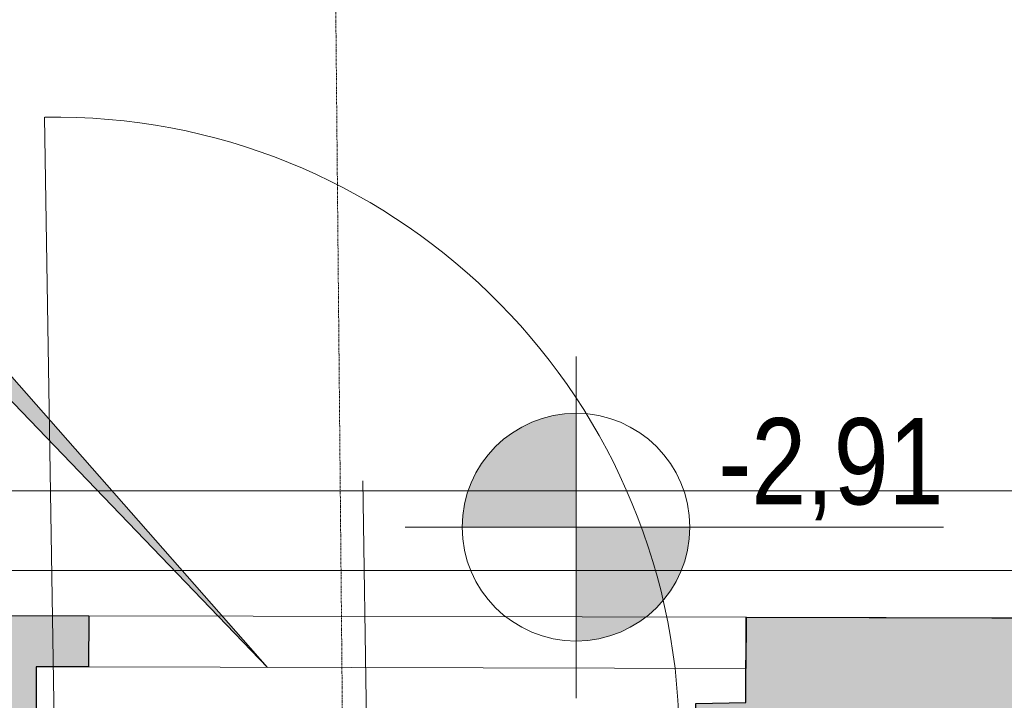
# Model space of a CAD drawing. Extents: x -6068 to 35118, y -17738 to 67348.
# Tile 133 of 243: x 979 to 1152, y -167 to -47. Entities that reach past the tile are written whole.
import ezdxf
from ezdxf.enums import TextEntityAlignment as Align

# ---------------------------------------------------------------- set-up
doc = ezdxf.new("R2010")
doc.units = 0
doc.header["$LTSCALE"] = 15
for name, pattern in [('AXES', [50.8, 31.75, -6.35, 6.35, -6.35]), ('Continua', [0]), ('Cui_CONTINU', [0])]:
    doc.linetypes.add(name, pattern=pattern)
for name, color, linetype, lineweight, true_color in [('Baie Architectural - Seuil - NIVEAUX - Style par défaut', 7, 'Continua', 0, 0x000000), ('EDL-Mesures et Cotes', 7, 'Continua', 0, 0xc0c0c0), ('Enveloppe - NIVEAUX - Style par défaut', 7, 'Continua', 0, 0x000000), ('Notes - NIVEAUX - Style par défaut', 7, 'Continua', 0, 0x000000), ('Panneau - NIVEAUX - Style par défaut', 7, 'Continua', 0, 0x000000), ('Porte - Mesures - NIVEAUX - Style par défaut', 7, 'Continua', 0, 0x000000), ('Porte - Ouvertures - NIVEAUX - Style par défaut', 7, 'Continua', 0, 0x000000)]:
    doc.layers.add(name, color=color, linetype=linetype, lineweight=lineweight, true_color=true_color)
for name, color, linetype in [('EDL_RDJ murs & cloisons', 5, 'CONTINUOUS'), ('PIS-CONTOURS', 44, 'CONTINUOUS'), ('PIS-coupe', 254, 'CONTINUOUS'), ('PIS-fond de plan', 7, 'Cui_CONTINU')]:
    doc.layers.add(name, color=color, linetype=linetype)
doc.styles.add('Arial Narrow', font='ARIALN.TTF')
doc.styles.add('STYLE_GENERE_1', font='arial.ttf')

# ---------------------------------------------------------------- blocks, each defined once
blk = doc.blocks.new('EDL_RDJ plan_2025 10 17')
at = {"layer": 'EDL-Mesures et Cotes', "true_color": 0x000000}
for points in [[(1090.75, -116.32), (1090.12, -116.33), (1089.49, -116.35), (1088.87, -116.4), (1088.24, -116.47), (1087.62, -116.56), (1087, -116.67), (1086.39, -116.8), (1085.78, -116.94), (1085.17, -117.11), (1084.57, -117.29), (1083.98, -117.5), (1083.39, -117.72), (1082.81, -117.96), (1082.23, -118.22), (1081.67, -118.5), (1081.11, -118.79), (1080.57, -119.1), (1080.03, -119.43), (1079.51, -119.77), (1078.99, -120.13), (1078.49, -120.51), (1078, -120.9), (1077.52, -121.31), (1077.06, -121.74), (1076.61, -122.17), (1076.17, -122.62), (1075.75, -123.09), (1075.34, -123.57), (1074.95, -124.06), (1074.57, -124.56), (1074.21, -125.07), (1073.86, -125.6), (1073.54, -126.13), (1073.22, -126.68), (1072.93, -127.24), (1072.65, -127.8), (1072.39, -128.37), (1072.15, -128.95), (1071.93, -129.54), (1071.73, -130.13), (1071.54, -130.74), (1071.38, -131.34), (1071.23, -131.95), (1071.1, -132.57), (1071, -133.19), (1070.91, -133.81), (1070.84, -134.43), (1070.79, -135.06), (1070.76, -135.69), (1070.75, -136.32), (1090.75, -136.32)], [(1090.75, -156.32), (1091.38, -156.31), (1092.01, -156.28), (1092.63, -156.23), (1093.26, -156.16), (1093.88, -156.07), (1094.5, -155.96), (1095.11, -155.83), (1095.72, -155.69), (1096.33, -155.52), (1096.93, -155.34), (1097.52, -155.13), (1098.11, -154.91), (1098.69, -154.67), (1099.27, -154.41), (1099.83, -154.14), (1100.39, -153.84), (1100.93, -153.53), (1101.47, -153.2), (1101.99, -152.86), (1102.51, -152.5), (1103.01, -152.12), (1103.5, -151.73), (1103.98, -151.32), (1104.44, -150.89), (1104.89, -150.46), (1105.33, -150.01), (1105.75, -149.54), (1106.16, -149.06), (1106.55, -148.57), (1106.93, -148.07), (1107.29, -147.56), (1107.64, -147.03), (1107.96, -146.5), (1108.28, -145.95), (1108.57, -145.4), (1108.85, -144.83), (1109.11, -144.26), (1109.35, -143.68), (1109.57, -143.09), (1109.77, -142.5), (1109.96, -141.9), (1110.12, -141.29), (1110.27, -140.68), (1110.4, -140.06), (1110.5, -139.44), (1110.59, -138.82), (1110.66, -138.2), (1110.71, -137.57), (1110.74, -136.94), (1110.75, -136.32), (1090.75, -136.32)]]:
    blk.add_hatch(color=18, dxfattribs=at).paths.add_polyline_path(points)
at = {"layer": 'EDL_RDJ murs & cloisons', "linetype": 'Continuous', "ltscale": 0.08}
h = blk.add_hatch(color=9, dxfattribs=at)
h.dxf.hatch_style = 1
h.paths.add_polyline_path([(806.53, -228.86), (802.96, -179.94), (803.08, -179.94), (802.99, -170.94), (805.54, -170.92), (805.54, -160.93), (805.55, -151.93), (909.69, -152.06), (909.65, -151.63), (1005.15, -151.86), (1005.13, -160.86), (995.93, -160.86), (995.93, -169.1), (996.2, -178.1), (995.99, -200.39), (995.77, -222.69), (996.36, -301.41), (989.36, -301.45), (988.69, -227.22), (897.7, -228.04)])
h = blk.add_hatch(color=9, dxfattribs=at)
h.dxf.hatch_style = 1
h.paths.add_polyline_path([(1113.39, -225.24), (1113.48, -216.25), (1111.8, -167.27), (1120.6, -167.13), (1120.63, -152.14), (1314.86, -152.62), (1314.84, -161.62), (1314.81, -173.62), (1314.15, -184.15), (1314.2, -193.15), (1307.51, -193.18), (1305.3, -224.13)])
at = {"layer": 'Notes - NIVEAUX - Style par défaut', "ltscale": 0.1, "true_color": 0xececec}
blk.add_hatch(color=7, dxfattribs=at).paths.add_polyline_path([(909.84, -98.17), (973.18, -98.17), (973.18, -95.13), (1036.57, -160.94), (973.18, -89.04), (973.18, -73.82), (909.84, -73.82)])
at = {"layer": 'Baie Architectural - Seuil - NIVEAUX - Style par défaut', "color": 103, "linetype": 'Continua', "lineweight": 5, "ltscale": 0.1, "true_color": 0x49c386}
for p, q in [((1120.68, -152.14), (1005.15, -151.86)), ((1005.13, -160.86), (1120.66, -161.14))]:
    blk.add_line(p, q, dxfattribs=at)
at = {"layer": 'EDL-Mesures et Cotes', "color": 18, "linetype": 'Continua', "lineweight": 13, "ltscale": 0.1, "true_color": 0x000000}
for p, q in [((1090.75, -106.32), (1090.75, -166.32)), ((1120.75, -136.32), (1060.75, -136.32)), ((1115.75, -136.32), (1155.31, -136.32))]:
    blk.add_line(p, q, dxfattribs=at)
blk.add_circle((1090.75, -136.32), 20, dxfattribs=at)
at = {"layer": 'EDL_RDJ murs & cloisons', "linetype": 'Continuous', "ltscale": 0.08}
for points in [[(806.53, -228.86), (802.96, -179.94), (803.08, -179.94), (802.99, -170.94), (805.54, -170.92), (805.54, -160.93), (805.55, -151.93), (909.69, -152.06), (909.65, -151.63), (1005.15, -151.86), (1005.13, -160.86), (995.93, -160.86), (995.93, -169.1), (996.2, -178.1), (995.99, -200.39), (995.77, -222.69), (996.36, -301.41), (989.36, -301.45), (988.69, -227.22), (897.7, -228.04), (806.53, -228.86)], [(1113.39, -225.24), (1113.48, -216.25), (1111.8, -167.27), (1120.6, -167.13), (1120.63, -152.14), (1314.86, -152.62), (1314.84, -161.62), (1314.81, -173.62), (1314.15, -184.15), (1314.2, -193.15), (1307.51, -193.18), (1305.3, -224.13), (1113.39, -225.24)]]:
    blk.add_lwpolyline(points, dxfattribs=at)
at = {"layer": 'Enveloppe - NIVEAUX - Style par défaut', "color": 18, "linetype": 'Continua', "lineweight": 20, "ltscale": 0.1, "true_color": 0x000000}
for p, q in [((1005.15, -151.86), (909.65, -151.63)), ((1005.13, -160.86), (1005.15, -151.86)), ((1120.68, -152.14), (1120.66, -161.14)), ((1210.14, -152.36), (1120.68, -152.14))]:
    blk.add_line(p, q, dxfattribs=at)
at = {"layer": 'Notes - NIVEAUX - Style par défaut', "color": 18, "linetype": 'Continua', "lineweight": 13, "ltscale": 0.1, "true_color": 0x000000}
blk.add_lwpolyline([(909.84, -98.17), (973.18, -98.17), (973.18, -95.13), (1036.57, -160.94), (973.18, -89.04), (973.18, -73.82), (909.84, -73.82)], close=True, dxfattribs=at)
at = {"layer": 'Panneau - NIVEAUX - Style par défaut', "color": 18, "linetype": 'Continua', "lineweight": 13, "ltscale": 0.1, "true_color": 0x000000}
for p, q in [((1190.45, -129.91), (942.45, -129.91)), ((942.45, -143.91), (1190.45, -143.91))]:
    blk.add_line(p, q, dxfattribs=at)
at = {"layer": 'Porte - Mesures - NIVEAUX - Style par défaut', "color": 103, "linetype": 'Continua', "lineweight": 13, "ltscale": 0.1, "true_color": 0x49c386}
blk.add_line((1054.07, -177.18), (1053.3, -128.19), dxfattribs=at)
at = {"layer": 'Porte - Ouvertures - NIVEAUX - Style par défaut', "color": 103, "linetype": 'Continua', "lineweight": 13, "ltscale": 0.1, "true_color": 0x49c386}
blk.add_line((999.26, -182.05), (997.4, -64.31), dxfattribs=at)
at = {"layer": 'Porte - Ouvertures - NIVEAUX - Style par défaut', "color": 103, "linetype": 'Continua', "lineweight": 5, "ltscale": 0.1, "true_color": 0x49c386}
blk.add_arc((999.14, -174.05), 109.75, 0.906, 90.906, dxfattribs=at)
at = {"layer": 'EDL-Mesures et Cotes', "color": 18, "true_color": 0x000000, "style": 'Arial Narrow'}
blk.add_text('-2,91', height=15.153, dxfattribs=at).set_placement((1115.75, -132.32))
blk = doc.blocks.new('*U783')
at = {"layer": 'PIS-CONTOURS', "color": 0, "linetype": 'AXES', "lineweight": 13, "ltscale": 0.005}
blk.add_line((1000, 0), (35953.1, 0), dxfattribs=at)
at = {"layer": 'PIS-CONTOURS', "color": 0, "lineweight": 15, "style": 'STYLE_GENERE_1'}
blk.add_attdef('REP1', text='', height=500, dxfattribs=at).set_placement((-721.3, -441.4), align=Align.MIDDLE_CENTER)
blk.add_attdef('REP', text='', height=500, dxfattribs=at).set_placement((35848.1, -844.2), align=Align.BOTTOM_LEFT)

msp = doc.modelspace()

# ---------------------------------------------------------------- block references
at = {"layer": 'PIS-coupe', "lineweight": 13, "xscale": 0.08552815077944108, "yscale": 0.08552815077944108, "zscale": 0.08552815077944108, "rotation": 270.5363143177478}
msp.add_blockref('*U783', (1027.91, 627.82), dxfattribs=at)
at = {"layer": 'PIS-fond de plan'}
msp.add_blockref('EDL_RDJ plan_2025 10 17', (-14.33, 0), dxfattribs=at)

doc.saveas('drawing.dxf')
